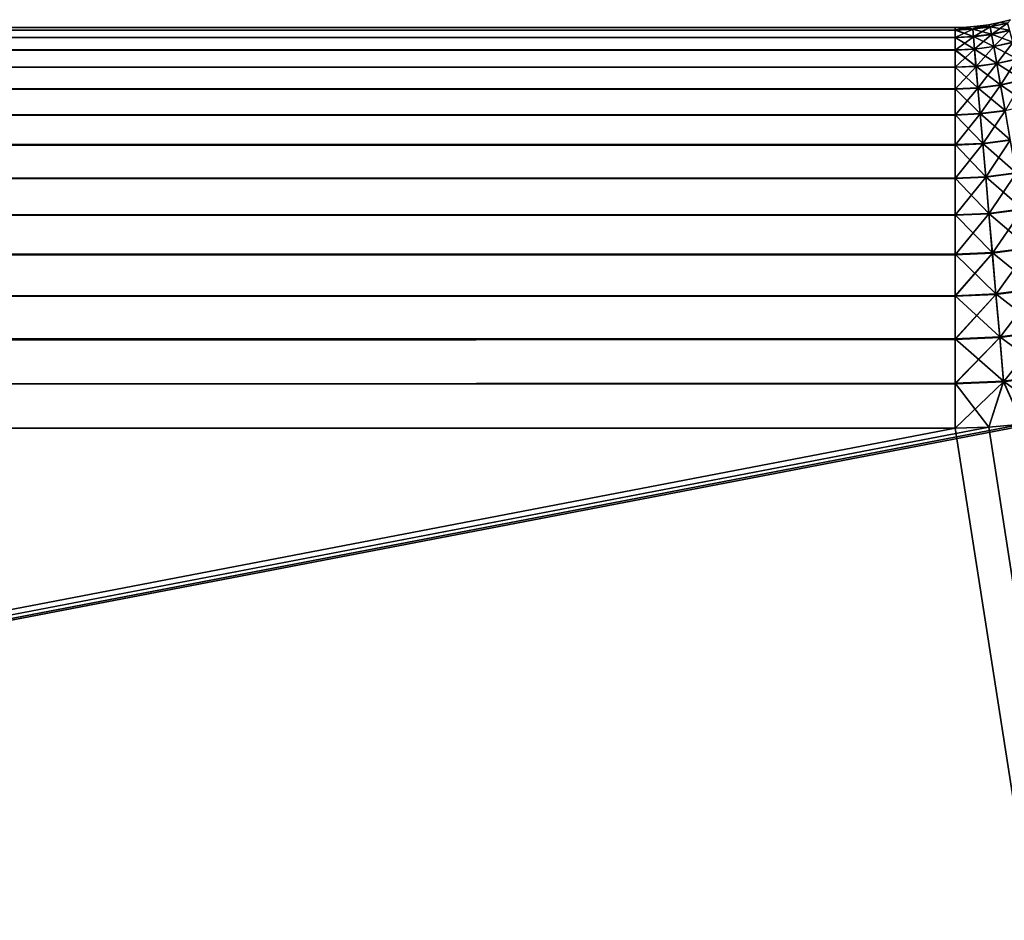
# Model space of a CAD drawing. Extents: x -551 to 551, y -297 to 194.
# Tile 92 of 163: x 495.33 to 500.25, y -201.46 to -196.96. Entities that reach past the tile are written whole.
import ezdxf

# ---------------------------------------------------------------- set-up
doc = ezdxf.new("R2010")
doc.units = 0
doc.header["$LTSCALE"] = 70.117983
for name, color, linetype in [('108', 7, 'CONTINUOUS'), ('115', 7, 'CONTINUOUS'), ('118', 7, 'CONTINUOUS'), ('122', 7, 'CONTINUOUS'), ('138', 7, 'CONTINUOUS'), ('139', 7, 'CONTINUOUS'), ('144', 7, 'CONTINUOUS'), ('145', 7, 'CONTINUOUS')]:
    doc.layers.add(name, color=color, linetype=linetype)

msp = doc.modelspace()

# ---------------------------------------------------------------- linework, layer by layer
at = {"layer": '108', "color": 7, "linetype": 'CONTINUOUS'}
for points in [[(500, -199, 46.5), (515, -295, 46.5), (500.1682, -198.9953, 46.5), (500, -199, 46.5)], [(500.1682, -198.9953, 46.5), (515, -295, 46.5), (500.3359, -198.9811, 46.5), (500.1682, -198.9953, 46.5)], [(0, -295, 46.5), (515, -295, 46.5), (0, -199, 46.5), (0, -295, 46.5)], [(0, -199, 46.5), (515, -295, 46.5), (500, -199, 46.5), (0, -199, 46.5)]]:
    msp.add_3dface(points, dxfattribs=at)
at = {"layer": '115', "color": 7, "linetype": 'CONTINUOUS'}
for points in [[(0, -197, 44.5), (500, -197, 44.5), (0, -197, 28.5), (0, -197, 44.5)], [(0, -197, 28.5), (500, -197, 44.5), (500, -197, 28.5), (0, -197, 28.5)]]:
    msp.add_3dface(points, dxfattribs=at)
at = {"layer": '118', "color": 7, "linetype": 'CONTINUOUS'}
for points in [[(500.3359, -198.9811, 26.5), (500.5025, -198.9576, 26.5), (0, -295, 26.5), (500.3359, -198.9811, 26.5)], [(0, -295, 26.5), (500.5025, -198.9576, 26.5), (515, -295, 26.5), (0, -295, 26.5)], [(500.1682, -198.9953, 26.5), (500.3359, -198.9811, 26.5), (0, -295, 26.5), (500.1682, -198.9953, 26.5)], [(500, -199, 26.5), (500.1682, -198.9953, 26.5), (0, -295, 26.5), (500, -199, 26.5)], [(0, -199, 26.5), (500, -199, 26.5), (0, -295, 26.5), (0, -199, 26.5)]]:
    msp.add_3dface(points, dxfattribs=at)
at = {"layer": '122', "color": 7, "linetype": 'CONTINUOUS'}
for points in [[(500.1675, -196.9859, 44.5), (500.2225, -196.9749, 44.5), (500.1675, -196.9859, 28.5), (500.1675, -196.9859, 44.5)], [(500.1675, -196.9859, 28.5), (500.2225, -196.9749, 44.5), (500.2225, -196.9749, 28.5), (500.1675, -196.9859, 28.5)], [(500.2225, -196.9749, 44.5), (500.2768, -196.9609, 44.5), (500.2225, -196.9749, 28.5), (500.2225, -196.9749, 44.5)], [(500.2225, -196.9749, 28.5), (500.2768, -196.9609, 44.5), (500.2768, -196.9609, 28.5), (500.2225, -196.9749, 28.5)], [(500, -197, 28.5), (500, -197, 44.5), (500.0561, -196.9984, 44.5), (500, -197, 28.5)], [(500, -197, 28.5), (500.0561, -196.9984, 44.5), (500.0561, -196.9984, 28.5), (500, -197, 28.5)], [(500.0561, -196.9984, 44.5), (500.112, -196.9937, 44.5), (500.0561, -196.9984, 28.5), (500.0561, -196.9984, 44.5)], [(500.0561, -196.9984, 28.5), (500.112, -196.9937, 44.5), (500.112, -196.9937, 28.5), (500.0561, -196.9984, 28.5)], [(500.112, -196.9937, 44.5), (500.1675, -196.9859, 44.5), (500.112, -196.9937, 28.5), (500.112, -196.9937, 44.5)], [(500.112, -196.9937, 28.5), (500.1675, -196.9859, 44.5), (500.1675, -196.9859, 28.5), (500.112, -196.9937, 28.5)]]:
    msp.add_3dface(points, dxfattribs=at)
at = {"layer": '138', "color": 7, "linetype": 'CONTINUOUS'}
for points in [[(500.2225, -196.9749, 44.5), (500.1675, -196.9859, 44.5), (500.1758, -196.9969, 44.7213), (500.2225, -196.9749, 44.5)], [(500.2225, -196.9749, 44.5), (500.1758, -196.9969, 44.7213), (500.262, -196.9778, 44.7213), (500.2225, -196.9749, 44.5)], [(500.1758, -196.9969, 44.7213), (500.2717, -197.0138, 44.9426), (500.262, -196.9778, 44.7213), (500.1758, -196.9969, 44.7213)], [(500.2768, -196.9609, 44.5), (500.2225, -196.9749, 44.5), (500.262, -196.9778, 44.7213), (500.2768, -196.9609, 44.5)], [(500.0561, -196.9984, 44.5), (500, -197, 44.5), (500.0882, -197.0084, 44.7213), (500.0561, -196.9984, 44.5)], [(500, -197, 44.5), (500, -197.0123, 44.7213), (500.0882, -197.0084, 44.7213), (500, -197, 44.5)], [(500, -197.0123, 44.7213), (500.0915, -197.0456, 44.9426), (500.0882, -197.0084, 44.7213), (500, -197.0123, 44.7213)], [(500, -197.0126, 44.7239), (500.0915, -197.0456, 44.9426), (500, -197.0123, 44.7213), (500, -197.0126, 44.7239)], [(500, -197.0496, 44.9426), (500.0915, -197.0456, 44.9426), (500, -197.0126, 44.7239), (500, -197.0496, 44.9426)], [(500.112, -196.9937, 44.5), (500.0561, -196.9984, 44.5), (500.0882, -197.0084, 44.7213), (500.112, -196.9937, 44.5)], [(500.112, -196.9937, 44.5), (500.0882, -197.0084, 44.7213), (500.1758, -196.9969, 44.7213), (500.112, -196.9937, 44.5)], [(500.0882, -197.0084, 44.7213), (500.1823, -197.0337, 44.9426), (500.1758, -196.9969, 44.7213), (500.0882, -197.0084, 44.7213)], [(500.0915, -197.0456, 44.9426), (500.1823, -197.0337, 44.9426), (500.0882, -197.0084, 44.7213), (500.0915, -197.0456, 44.9426)], [(500.1675, -196.9859, 44.5), (500.112, -196.9937, 44.5), (500.1758, -196.9969, 44.7213), (500.1675, -196.9859, 44.5)], [(500.1823, -197.0337, 44.9426), (500.2717, -197.0138, 44.9426), (500.1758, -196.9969, 44.7213), (500.1823, -197.0337, 44.9426)], [(500.1823, -197.0337, 44.9426), (500.2877, -197.0736, 45.1584), (500.2717, -197.0138, 44.9426), (500.1823, -197.0337, 44.9426)], [(500, -197.0496, 44.9426), (500.0969, -197.1073, 45.1584), (500.0915, -197.0456, 44.9426), (500, -197.0496, 44.9426)], [(500, -197.0501, 44.945), (500.0969, -197.1073, 45.1584), (500, -197.0496, 44.9426), (500, -197.0501, 44.945)], [(500, -197.1115, 45.1584), (500.0969, -197.1073, 45.1584), (500, -197.0501, 44.945), (500, -197.1115, 45.1584)], [(500.0915, -197.0456, 44.9426), (500.193, -197.0946, 45.1584), (500.1823, -197.0337, 44.9426), (500.0915, -197.0456, 44.9426)], [(500.0969, -197.1073, 45.1584), (500.193, -197.0946, 45.1584), (500.0915, -197.0456, 44.9426), (500.0969, -197.1073, 45.1584)], [(500.193, -197.0946, 45.1584), (500.2877, -197.0736, 45.1584), (500.1823, -197.0337, 44.9426), (500.193, -197.0946, 45.1584)], [(500.193, -197.0946, 45.1584), (500.3099, -197.1564, 45.3659), (500.2877, -197.0736, 45.1584), (500.193, -197.0946, 45.1584)], [(500, -197.1115, 45.1584), (500.1043, -197.1926, 45.3659), (500.0969, -197.1073, 45.1584), (500, -197.1115, 45.1584)], [(500, -197.1122, 45.1606), (500.1043, -197.1926, 45.3659), (500, -197.1115, 45.1584), (500, -197.1122, 45.1606)], [(500, -197.1972, 45.3659), (500.1043, -197.1926, 45.3659), (500, -197.1122, 45.1606), (500, -197.1972, 45.3659)], [(500.0969, -197.1073, 45.1584), (500.2079, -197.179, 45.3659), (500.193, -197.0946, 45.1584), (500.0969, -197.1073, 45.1584)], [(500.1043, -197.1926, 45.3659), (500.2079, -197.179, 45.3659), (500.0969, -197.1073, 45.1584), (500.1043, -197.1926, 45.3659)], [(500.2079, -197.179, 45.3659), (500.3099, -197.1564, 45.3659), (500.193, -197.0946, 45.1584), (500.2079, -197.179, 45.3659)], [(500.2079, -197.179, 45.3659), (500.3379, -197.2611, 45.5625), (500.3099, -197.1564, 45.3659), (500.2079, -197.179, 45.3659)], [(500, -197.1972, 45.3659), (500.1138, -197.3006, 45.5625), (500.1043, -197.1926, 45.3659), (500, -197.1972, 45.3659)], [(500, -197.3056, 45.5625), (500.1138, -197.3006, 45.5625), (500, -197.1972, 45.3659), (500, -197.3056, 45.5625)], [(500.1043, -197.1926, 45.3659), (500.2267, -197.2858, 45.5625), (500.2079, -197.179, 45.3659), (500.1043, -197.1926, 45.3659)], [(500.1138, -197.3006, 45.5625), (500.2267, -197.2858, 45.5625), (500.1043, -197.1926, 45.3659), (500.1138, -197.3006, 45.5625)], [(500.2267, -197.2858, 45.5625), (500.3379, -197.2611, 45.5625), (500.2079, -197.179, 45.3659), (500.2267, -197.2858, 45.5625)], [(500.2267, -197.2858, 45.5625), (500.3715, -197.3864, 45.7458), (500.3379, -197.2611, 45.5625), (500.2267, -197.2858, 45.5625)], [(500, -197.3056, 45.5625), (500.1251, -197.4299, 45.7458), (500.1138, -197.3006, 45.5625), (500, -197.3056, 45.5625)], [(500, -197.4354, 45.7458), (500.1251, -197.4299, 45.7458), (500, -197.3056, 45.5625), (500, -197.4354, 45.7458)], [(500.1138, -197.3006, 45.5625), (500.2492, -197.4136, 45.7458), (500.2267, -197.2858, 45.5625), (500.1138, -197.3006, 45.5625)], [(500.1251, -197.4299, 45.7458), (500.2492, -197.4136, 45.7458), (500.1138, -197.3006, 45.5625), (500.1251, -197.4299, 45.7458)], [(500.2492, -197.4136, 45.7458), (500.3715, -197.3864, 45.7458), (500.2267, -197.2858, 45.5625), (500.2492, -197.4136, 45.7458)], [(500.1251, -197.4299, 45.7458), (500.2752, -197.5608, 45.9133), (500.2492, -197.4136, 45.7458), (500.1251, -197.4299, 45.7458)], [(500, -197.4354, 45.7458), (500.1381, -197.5788, 45.9133), (500.1251, -197.4299, 45.7458), (500, -197.4354, 45.7458)], [(500, -197.5848, 45.9133), (500.1381, -197.5788, 45.9133), (500, -197.4354, 45.7458), (500, -197.5848, 45.9133)], [(500.1381, -197.5788, 45.9133), (500.2752, -197.5608, 45.9133), (500.1251, -197.4299, 45.7458), (500.1381, -197.5788, 45.9133)], [(500.1381, -197.5788, 45.9133), (500.3043, -197.7255, 46.063), (500.2752, -197.5608, 45.9133), (500.1381, -197.5788, 45.9133)], [(500, -197.5848, 45.9133), (500.1527, -197.7455, 46.063), (500.1381, -197.5788, 45.9133), (500, -197.5848, 45.9133)], [(500, -197.7521, 46.063), (500.1527, -197.7455, 46.063), (500, -197.5848, 45.9133), (500, -197.7521, 46.063)], [(500.1527, -197.7455, 46.063), (500.3043, -197.7255, 46.063), (500.1381, -197.5788, 45.9133), (500.1527, -197.7455, 46.063)], [(500, -197.7521, 46.063), (500.1687, -197.9278, 46.193), (500.1527, -197.7455, 46.063), (500, -197.7521, 46.063)], [(500, -197.9352, 46.193), (500.1687, -197.9278, 46.193), (500, -197.7521, 46.063), (500, -197.9352, 46.193)], [(500.1527, -197.7455, 46.063), (500.336, -197.9058, 46.193), (500.3043, -197.7255, 46.063), (500.1527, -197.7455, 46.063)], [(500.1687, -197.9278, 46.193), (500.336, -197.9058, 46.193), (500.1527, -197.7455, 46.063), (500.1687, -197.9278, 46.193)], [(500.1687, -197.9278, 46.193), (500.3702, -198.0992, 46.3016), (500.336, -197.9058, 46.193), (500.1687, -197.9278, 46.193)], [(500, -197.9352, 46.193), (500.1858, -198.1235, 46.3016), (500.1687, -197.9278, 46.193), (500, -197.9352, 46.193)], [(500, -198.1316, 46.3016), (500.1858, -198.1235, 46.3016), (500, -197.9352, 46.193), (500, -198.1316, 46.3016)], [(500.1858, -198.1235, 46.3016), (500.3702, -198.0992, 46.3016), (500.1687, -197.9278, 46.193), (500.1858, -198.1235, 46.3016)], [(500.1858, -198.1235, 46.3016), (500.4062, -198.3035, 46.3876), (500.3702, -198.0992, 46.3016), (500.1858, -198.1235, 46.3016)], [(500, -198.1316, 46.3016), (500.2039, -198.3301, 46.3876), (500.1858, -198.1235, 46.3016), (500, -198.1316, 46.3016)], [(500, -198.339, 46.3876), (500.2039, -198.3301, 46.3876), (500, -198.1316, 46.3016), (500, -198.339, 46.3876)], [(500.2039, -198.3301, 46.3876), (500.4062, -198.3035, 46.3876), (500.1858, -198.1235, 46.3016), (500.2039, -198.3301, 46.3876)], [(500.2039, -198.3301, 46.3876), (500.4436, -198.5159, 46.4498), (500.4062, -198.3035, 46.3876), (500.2039, -198.3301, 46.3876)], [(500, -198.339, 46.3876), (500.2227, -198.545, 46.4498), (500.2039, -198.3301, 46.3876), (500, -198.339, 46.3876)], [(500, -198.5547, 46.4498), (500.2227, -198.545, 46.4498), (500, -198.339, 46.3876), (500, -198.5547, 46.4498)], [(500.2227, -198.545, 46.4498), (500.4436, -198.5159, 46.4498), (500.2039, -198.3301, 46.3876), (500.2227, -198.545, 46.4498)], [(500, -198.5547, 46.4498), (500.242, -198.7655, 46.4874), (500.2227, -198.545, 46.4498), (500, -198.5547, 46.4498)], [(500.2227, -198.545, 46.4498), (500.4821, -198.7339, 46.4874), (500.4436, -198.5159, 46.4498), (500.2227, -198.545, 46.4498)], [(500.242, -198.7655, 46.4874), (500.4821, -198.7339, 46.4874), (500.2227, -198.545, 46.4498), (500.242, -198.7655, 46.4874)], [(500, -198.7761, 46.4874), (500.242, -198.7655, 46.4874), (500, -198.5547, 46.4498), (500, -198.7761, 46.4874)], [(500.242, -198.7655, 46.4874), (500.5025, -198.9576, 46.5), (500.4821, -198.7339, 46.4874), (500.242, -198.7655, 46.4874)], [(500, -198.7761, 46.4874), (500.1682, -198.9953, 46.5), (500.242, -198.7655, 46.4874), (500, -198.7761, 46.4874)], [(500, -199, 46.5), (500.1682, -198.9953, 46.5), (500, -198.7761, 46.4874), (500, -199, 46.5)], [(500.1682, -198.9953, 46.5), (500.3359, -198.9811, 46.5), (500.242, -198.7655, 46.4874), (500.1682, -198.9953, 46.5)], [(500.3359, -198.9811, 46.5), (500.5025, -198.9576, 46.5), (500.242, -198.7655, 46.4874), (500.3359, -198.9811, 46.5)]]:
    msp.add_3dface(points, dxfattribs=at)
at = {"layer": '139', "color": 7, "linetype": 'CONTINUOUS'}
for points in [[(-500, -197.0496, 44.9426), (500, -197.0496, 44.9426), (0, -197, 44.5), (-500, -197.0496, 44.9426)], [(500, -197, 44.5), (0, -197, 44.5), (500, -197.0123, 44.7213), (500, -197, 44.5)], [(500, -197.0126, 44.7239), (0, -197, 44.5), (500, -197.0496, 44.9426), (500, -197.0126, 44.7239)], [(500, -197.0501, 44.945), (500, -197.0496, 44.9426), (-500, -197.0501, 44.945), (500, -197.0501, 44.945)], [(-500, -197.0501, 44.945), (500, -197.0496, 44.9426), (-500, -197.0496, 44.9426), (-500, -197.0501, 44.945)], [(500, -197.1115, 45.1584), (500, -197.0501, 44.945), (-500, -197.1115, 45.1584), (500, -197.1115, 45.1584)], [(-500, -197.1115, 45.1584), (500, -197.0501, 44.945), (-500, -197.0501, 44.945), (-500, -197.1115, 45.1584)], [(500, -197.1122, 45.1606), (500, -197.1115, 45.1584), (-500, -197.1122, 45.1606), (500, -197.1122, 45.1606)], [(500, -197.1972, 45.3659), (500, -197.1122, 45.1606), (-500, -197.1972, 45.3659), (500, -197.1972, 45.3659)], [(-500, -197.1972, 45.3659), (500, -197.1122, 45.1606), (-500, -197.1122, 45.1606), (-500, -197.1972, 45.3659)], [(500, -197.3056, 45.5625), (500, -197.1972, 45.3659), (-500, -197.3056, 45.5625), (500, -197.3056, 45.5625)], [(-500, -197.3056, 45.5625), (500, -197.1972, 45.3659), (-500, -197.1972, 45.3659), (-500, -197.3056, 45.5625)], [(500, -197.4354, 45.7458), (500, -197.3056, 45.5625), (-500, -197.4354, 45.7458), (500, -197.4354, 45.7458)], [(-500, -197.4354, 45.7458), (500, -197.3056, 45.5625), (-500, -197.3056, 45.5625), (-500, -197.4354, 45.7458)], [(500, -197.5848, 45.9133), (500, -197.4354, 45.7458), (-500, -197.5848, 45.9133), (500, -197.5848, 45.9133)], [(-500, -197.5848, 45.9133), (500, -197.4354, 45.7458), (-500, -197.4354, 45.7458), (-500, -197.5848, 45.9133)], [(500, -197.7521, 46.063), (500, -197.5848, 45.9133), (-500, -197.7521, 46.063), (500, -197.7521, 46.063)], [(-500, -197.7521, 46.063), (500, -197.5848, 45.9133), (-500, -197.5848, 45.9133), (-500, -197.7521, 46.063)], [(500, -197.9352, 46.193), (500, -197.7521, 46.063), (-500, -197.9352, 46.193), (500, -197.9352, 46.193)], [(-500, -197.9352, 46.193), (500, -197.7521, 46.063), (-500, -197.7521, 46.063), (-500, -197.9352, 46.193)], [(500, -198.1316, 46.3016), (500, -197.9352, 46.193), (-500, -198.1316, 46.3016), (500, -198.1316, 46.3016)], [(-500, -198.1316, 46.3016), (500, -197.9352, 46.193), (-500, -197.9352, 46.193), (-500, -198.1316, 46.3016)], [(500, -198.339, 46.3876), (500, -198.1316, 46.3016), (-500, -198.339, 46.3876), (500, -198.339, 46.3876)], [(-500, -198.339, 46.3876), (500, -198.1316, 46.3016), (-500, -198.1316, 46.3016), (-500, -198.339, 46.3876)], [(500, -198.5547, 46.4498), (500, -198.339, 46.3876), (-500, -198.5547, 46.4498), (500, -198.5547, 46.4498)], [(-500, -198.5547, 46.4498), (500, -198.339, 46.3876), (-500, -198.339, 46.3876), (-500, -198.5547, 46.4498)], [(500, -198.5547, 46.4498), (-500, -198.5547, 46.4498), (0, -199, 46.5), (500, -198.5547, 46.4498)], [(500, -198.7761, 46.4874), (500, -198.5547, 46.4498), (0, -199, 46.5), (500, -198.7761, 46.4874)], [(0, -199, 46.5), (500, -199, 46.5), (500, -198.7761, 46.4874), (0, -199, 46.5)]]:
    msp.add_3dface(points, dxfattribs=at)
at = {"layer": '144', "color": 7, "linetype": 'CONTINUOUS'}
for points in [[(500.1675, -196.9859, 28.5), (500.2225, -196.9749, 28.5), (500.1758, -196.9972, 28.2761), (500.1675, -196.9859, 28.5)], [(500.1758, -196.9972, 28.2761), (500.2225, -196.9749, 28.5), (500.2621, -196.9781, 28.2761), (500.1758, -196.9972, 28.2761)], [(500.1758, -196.9972, 28.2761), (500.2621, -196.9781, 28.2761), (500.1824, -197.0342, 28.0547), (500.1758, -196.9972, 28.2761)], [(500.1824, -197.0342, 28.0547), (500.2621, -196.9781, 28.2761), (500.2718, -197.0144, 28.0547), (500.1824, -197.0342, 28.0547)], [(500.2225, -196.9749, 28.5), (500.2768, -196.9609, 28.5), (500.2621, -196.9781, 28.2761), (500.2225, -196.9749, 28.5)], [(500, -197, 28.5), (500.0561, -196.9984, 28.5), (500, -197.0126, 28.2761), (500, -197, 28.5)], [(500, -197.0126, 28.2761), (500.0561, -196.9984, 28.5), (500.0883, -197.0087, 28.2761), (500, -197.0126, 28.2761)], [(500, -197.0126, 28.2761), (500.0883, -197.0087, 28.2761), (500, -197.0502, 28.0547), (500, -197.0126, 28.2761)], [(500, -197.0502, 28.0547), (500.0883, -197.0087, 28.2761), (500.0915, -197.0462, 28.0547), (500, -197.0502, 28.0547)], [(500.0561, -196.9984, 28.5), (500.112, -196.9937, 28.5), (500.0883, -197.0087, 28.2761), (500.0561, -196.9984, 28.5)], [(500.112, -196.9937, 28.5), (500.1675, -196.9859, 28.5), (500.0883, -197.0087, 28.2761), (500.112, -196.9937, 28.5)], [(500.0883, -197.0087, 28.2761), (500.1675, -196.9859, 28.5), (500.1758, -196.9972, 28.2761), (500.0883, -197.0087, 28.2761)], [(500.0883, -197.0087, 28.2761), (500.1758, -196.9972, 28.2761), (500.0915, -197.0462, 28.0547), (500.0883, -197.0087, 28.2761)], [(500.0915, -197.0462, 28.0547), (500.1758, -196.9972, 28.2761), (500.1824, -197.0342, 28.0547), (500.0915, -197.0462, 28.0547)], [(500.1824, -197.0342, 28.0547), (500.2718, -197.0144, 28.0547), (500.1932, -197.0955, 27.839), (500.1824, -197.0342, 28.0547)], [(500.1932, -197.0955, 27.839), (500.2718, -197.0144, 28.0547), (500.2879, -197.0745, 27.839), (500.1932, -197.0955, 27.839)], [(500, -197.0502, 28.0547), (500.0915, -197.0462, 28.0547), (500, -197.1124, 27.839), (500, -197.0502, 28.0547)], [(500, -197.1124, 27.839), (500.0915, -197.0462, 28.0547), (500.097, -197.1081, 27.839), (500, -197.1124, 27.839)], [(500.0915, -197.0462, 28.0547), (500.1824, -197.0342, 28.0547), (500.097, -197.1081, 27.839), (500.0915, -197.0462, 28.0547)], [(500.097, -197.1081, 27.839), (500.1824, -197.0342, 28.0547), (500.1932, -197.0955, 27.839), (500.097, -197.1081, 27.839)], [(500.1932, -197.0955, 27.839), (500.2879, -197.0745, 27.839), (500.2081, -197.1801, 27.6316), (500.1932, -197.0955, 27.839)], [(500.2081, -197.1801, 27.6316), (500.2879, -197.0745, 27.839), (500.3102, -197.1575, 27.6316), (500.2081, -197.1801, 27.6316)], [(500, -197.1124, 27.839), (500.097, -197.1081, 27.839), (500, -197.1984, 27.6316), (500, -197.1124, 27.839)], [(500, -197.1984, 27.6316), (500.097, -197.1081, 27.839), (500.1044, -197.1938, 27.6316), (500, -197.1984, 27.6316)], [(500.097, -197.1081, 27.839), (500.1932, -197.0955, 27.839), (500.1044, -197.1938, 27.6316), (500.097, -197.1081, 27.839)], [(500.1044, -197.1938, 27.6316), (500.1932, -197.0955, 27.839), (500.2081, -197.1801, 27.6316), (500.1044, -197.1938, 27.6316)], [(500.2081, -197.1801, 27.6316), (500.3102, -197.1575, 27.6316), (500.227, -197.2872, 27.4352), (500.2081, -197.1801, 27.6316)], [(500.227, -197.2872, 27.4352), (500.3102, -197.1575, 27.6316), (500.3383, -197.2625, 27.4352), (500.227, -197.2872, 27.4352)], [(500, -197.1984, 27.6316), (500.1044, -197.1938, 27.6316), (500, -197.307, 27.4352), (500, -197.1984, 27.6316)], [(500, -197.307, 27.4352), (500.1044, -197.1938, 27.6316), (500.1139, -197.3021, 27.4352), (500, -197.307, 27.4352)], [(500.1044, -197.1938, 27.6316), (500.2081, -197.1801, 27.6316), (500.1139, -197.3021, 27.4352), (500.1044, -197.1938, 27.6316)], [(500.1139, -197.3021, 27.4352), (500.2081, -197.1801, 27.6316), (500.227, -197.2872, 27.4352), (500.1139, -197.3021, 27.4352)], [(500.227, -197.2872, 27.4352), (500.3383, -197.2625, 27.4352), (500.2495, -197.4152, 27.2521), (500.227, -197.2872, 27.4352)], [(500, -197.307, 27.4352), (500.1139, -197.3021, 27.4352), (500, -197.437, 27.2521), (500, -197.307, 27.4352)], [(500, -197.437, 27.2521), (500.1139, -197.3021, 27.4352), (500.1252, -197.4316, 27.2521), (500, -197.437, 27.2521)], [(500.1139, -197.3021, 27.4352), (500.227, -197.2872, 27.4352), (500.1252, -197.4316, 27.2521), (500.1139, -197.3021, 27.4352)], [(500.1252, -197.4316, 27.2521), (500.227, -197.2872, 27.4352), (500.2495, -197.4152, 27.2521), (500.1252, -197.4316, 27.2521)], [(500.1252, -197.4316, 27.2521), (500.2495, -197.4152, 27.2521), (500.1383, -197.5807, 27.0848), (500.1252, -197.4316, 27.2521)], [(500.1383, -197.5807, 27.0848), (500.2495, -197.4152, 27.2521), (500.2755, -197.5626, 27.0848), (500.1383, -197.5807, 27.0848)], [(500, -197.437, 27.2521), (500.1252, -197.4316, 27.2521), (500, -197.5867, 27.0848), (500, -197.437, 27.2521)], [(500, -197.5867, 27.0848), (500.1252, -197.4316, 27.2521), (500.1383, -197.5807, 27.0848), (500, -197.5867, 27.0848)], [(500.1383, -197.5807, 27.0848), (500.2755, -197.5626, 27.0848), (500.1529, -197.7476, 26.9354), (500.1383, -197.5807, 27.0848)], [(500.1529, -197.7476, 26.9354), (500.2755, -197.5626, 27.0848), (500.3046, -197.7276, 26.9354), (500.1529, -197.7476, 26.9354)], [(500, -197.5867, 27.0848), (500.1383, -197.5807, 27.0848), (500, -197.7542, 26.9354), (500, -197.5867, 27.0848)], [(500, -197.7542, 26.9354), (500.1383, -197.5807, 27.0848), (500.1529, -197.7476, 26.9354), (500, -197.7542, 26.9354)], [(500, -197.7542, 26.9354), (500.1529, -197.7476, 26.9354), (500, -197.9375, 26.8056), (500, -197.7542, 26.9354)], [(500, -197.9375, 26.8056), (500.1529, -197.7476, 26.9354), (500.1689, -197.9301, 26.8056), (500, -197.9375, 26.8056)], [(500.1529, -197.7476, 26.9354), (500.3046, -197.7276, 26.9354), (500.1689, -197.9301, 26.8056), (500.1529, -197.7476, 26.9354)], [(500.1689, -197.9301, 26.8056), (500.3046, -197.7276, 26.9354), (500.3364, -197.908, 26.8056), (500.1689, -197.9301, 26.8056)], [(500.1689, -197.9301, 26.8056), (500.3364, -197.908, 26.8056), (500.186, -198.1259, 26.6972), (500.1689, -197.9301, 26.8056)], [(500.186, -198.1259, 26.6972), (500.3364, -197.908, 26.8056), (500.3706, -198.1016, 26.6972), (500.186, -198.1259, 26.6972)], [(500, -197.9375, 26.8056), (500.1689, -197.9301, 26.8056), (500, -198.1341, 26.6972), (500, -197.9375, 26.8056)], [(500, -198.1341, 26.6972), (500.1689, -197.9301, 26.8056), (500.186, -198.1259, 26.6972), (500, -198.1341, 26.6972)], [(500.186, -198.1259, 26.6972), (500.3706, -198.1016, 26.6972), (500.2041, -198.3327, 26.6115), (500.186, -198.1259, 26.6972)], [(500.2041, -198.3327, 26.6115), (500.3706, -198.1016, 26.6972), (500.4066, -198.306, 26.6115), (500.2041, -198.3327, 26.6115)], [(500, -198.1341, 26.6972), (500.186, -198.1259, 26.6972), (500, -198.3394, 26.6122), (500, -198.1341, 26.6972)], [(500, -198.3394, 26.6122), (500.186, -198.1259, 26.6972), (500, -198.3416, 26.6115), (500, -198.3394, 26.6122)], [(500, -198.3416, 26.6115), (500.186, -198.1259, 26.6972), (500.2041, -198.3327, 26.6115), (500, -198.3416, 26.6115)], [(500.2041, -198.3327, 26.6115), (500.4066, -198.306, 26.6115), (500.2229, -198.5476, 26.5496), (500.2041, -198.3327, 26.6115)], [(500.2229, -198.5476, 26.5496), (500.4066, -198.306, 26.6115), (500.4441, -198.5185, 26.5496), (500.2229, -198.5476, 26.5496)], [(500, -198.3416, 26.6115), (500.2041, -198.3327, 26.6115), (500, -198.555, 26.5501), (500, -198.3416, 26.6115)], [(500, -198.555, 26.5501), (500.2041, -198.3327, 26.6115), (500, -198.5574, 26.5496), (500, -198.555, 26.5501)], [(500, -198.5574, 26.5496), (500.2041, -198.3327, 26.6115), (500.2229, -198.5476, 26.5496), (500, -198.5574, 26.5496)], [(500, -198.5574, 26.5496), (500.2229, -198.5476, 26.5496), (500, -198.7761, 26.5126), (500, -198.5574, 26.5496)], [(500, -198.7761, 26.5126), (500.2229, -198.5476, 26.5496), (500, -198.7787, 26.5123), (500, -198.7761, 26.5126)], [(500, -198.7787, 26.5123), (500.2229, -198.5476, 26.5496), (500.2422, -198.7682, 26.5123), (500, -198.7787, 26.5123)], [(500.2229, -198.5476, 26.5496), (500.4441, -198.5185, 26.5496), (500.2422, -198.7682, 26.5123), (500.2229, -198.5476, 26.5496)], [(500.2422, -198.7682, 26.5123), (500.4441, -198.5185, 26.5496), (500.4825, -198.7365, 26.5123), (500.2422, -198.7682, 26.5123)], [(500.3359, -198.9811, 26.5), (500.2422, -198.7682, 26.5123), (500.4825, -198.7365, 26.5123), (500.3359, -198.9811, 26.5)], [(500.1682, -198.9953, 26.5), (500, -199, 26.5), (500.2422, -198.7682, 26.5123), (500.1682, -198.9953, 26.5)], [(500, -199, 26.5), (500, -198.7787, 26.5123), (500.2422, -198.7682, 26.5123), (500, -199, 26.5)], [(500.3359, -198.9811, 26.5), (500.1682, -198.9953, 26.5), (500.2422, -198.7682, 26.5123), (500.3359, -198.9811, 26.5)]]:
    msp.add_3dface(points, dxfattribs=at)
at = {"layer": '145', "color": 7, "linetype": 'CONTINUOUS'}
for points in [[(500, -197.0502, 28.0547), (-500, -197.0502, 28.0547), (0, -197, 28.5), (500, -197.0502, 28.0547)], [(500, -197.0126, 28.2761), (500, -197.0502, 28.0547), (0, -197, 28.5), (500, -197.0126, 28.2761)], [(0, -197, 28.5), (500, -197, 28.5), (500, -197.0126, 28.2761), (0, -197, 28.5)], [(500, -197.0502, 28.0547), (500, -197.1124, 27.839), (-500, -197.0502, 28.0547), (500, -197.0502, 28.0547)], [(-500, -197.0502, 28.0547), (500, -197.1124, 27.839), (-500, -197.1124, 27.839), (-500, -197.0502, 28.0547)], [(500, -197.1124, 27.839), (500, -197.1984, 27.6316), (-500, -197.1124, 27.839), (500, -197.1124, 27.839)], [(-500, -197.1124, 27.839), (500, -197.1984, 27.6316), (-500, -197.1984, 27.6316), (-500, -197.1124, 27.839)], [(500, -197.1984, 27.6316), (500, -197.307, 27.4352), (-500, -197.1984, 27.6316), (500, -197.1984, 27.6316)], [(-500, -197.1984, 27.6316), (500, -197.307, 27.4352), (-500, -197.307, 27.4352), (-500, -197.1984, 27.6316)], [(500, -197.307, 27.4352), (500, -197.437, 27.2521), (-500, -197.307, 27.4352), (500, -197.307, 27.4352)], [(-500, -197.307, 27.4352), (500, -197.437, 27.2521), (-500, -197.437, 27.2521), (-500, -197.307, 27.4352)], [(500, -197.437, 27.2521), (500, -197.5867, 27.0848), (-500, -197.437, 27.2521), (500, -197.437, 27.2521)], [(-500, -197.437, 27.2521), (500, -197.5867, 27.0848), (-500, -197.5867, 27.0848), (-500, -197.437, 27.2521)], [(500, -197.5867, 27.0848), (500, -197.7542, 26.9354), (-500, -197.5867, 27.0848), (500, -197.5867, 27.0848)], [(-500, -197.5867, 27.0848), (500, -197.7542, 26.9354), (-500, -197.7542, 26.9354), (-500, -197.5867, 27.0848)], [(500, -197.7542, 26.9354), (500, -197.9375, 26.8056), (-500, -197.7542, 26.9354), (500, -197.7542, 26.9354)], [(-500, -197.7542, 26.9354), (500, -197.9375, 26.8056), (-500, -197.9375, 26.8056), (-500, -197.7542, 26.9354)], [(500, -197.9375, 26.8056), (500, -198.1341, 26.6972), (-500, -197.9375, 26.8056), (500, -197.9375, 26.8056)], [(-500, -197.9375, 26.8056), (500, -198.1341, 26.6972), (-500, -198.1341, 26.6972), (-500, -197.9375, 26.8056)], [(500, -198.1341, 26.6972), (500, -198.3394, 26.6122), (-500, -198.1341, 26.6972), (500, -198.1341, 26.6972)], [(500, -198.3394, 26.6122), (500, -198.3416, 26.6115), (-500, -198.1341, 26.6972), (500, -198.3394, 26.6122)], [(-500, -198.1341, 26.6972), (500, -198.3416, 26.6115), (-500, -198.3416, 26.6115), (-500, -198.1341, 26.6972)], [(500, -198.3416, 26.6115), (500, -198.555, 26.5501), (-500, -198.3416, 26.6115), (500, -198.3416, 26.6115)], [(-500, -198.3416, 26.6115), (500, -198.555, 26.5501), (-500, -198.555, 26.5501), (-500, -198.3416, 26.6115)], [(500, -198.555, 26.5501), (500, -198.5574, 26.5496), (-500, -198.555, 26.5501), (500, -198.555, 26.5501)], [(-500, -198.555, 26.5501), (500, -198.5574, 26.5496), (-500, -198.5574, 26.5496), (-500, -198.555, 26.5501)], [(-500, -198.5574, 26.5496), (500, -198.5574, 26.5496), (0, -199, 26.5), (-500, -198.5574, 26.5496)], [(500, -198.7761, 26.5126), (0, -199, 26.5), (500, -198.5574, 26.5496), (500, -198.7761, 26.5126)], [(500, -199, 26.5), (0, -199, 26.5), (500, -198.7787, 26.5123), (500, -199, 26.5)]]:
    msp.add_3dface(points, dxfattribs=at)

doc.saveas('drawing.dxf')
